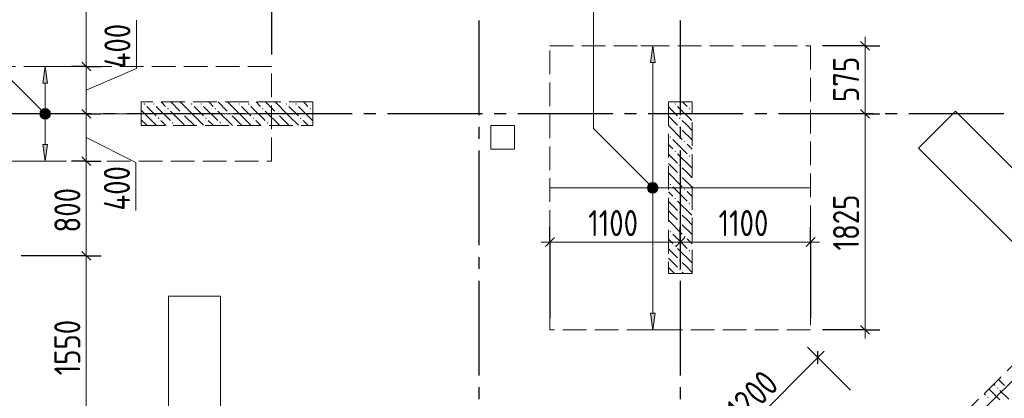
# Model space of a CAD drawing. Header units: millimetres. Extents: x 0 to 43617, y 0 to 59400.
# Tile 7 of 25: x 10749 to 19059, y 26726 to 29926. Entities that reach past the tile are written whole.
import ezdxf

# ---------------------------------------------------------------- set-up
doc = ezdxf.new("R2010")
doc.units = ezdxf.units.MM
doc.linetypes.add('______2', pattern=[270, 200, -70])
doc.linetypes.add('______5', pattern=[1100, 800, -100, 100, -100])
for name, color, linetype, lineweight in [('Standard', 7, 'Continuous', 25), ('ДОП Верх по У', 7, 'Continuous', 25), ('ЖБ Перекрытие верхний уровень', 7, 'Continuous', 35), ('ЖБ Пилон', 7, 'Continuous', 35), ('ЖБ Стена верхний уровень', 7, 'Continuous', 35), ('Оси', 40, '______5', 18), ('Позиционная метка номер позиции', 7, 'Continuous', 13), ('Примечания', 7, 'Continuous', 25)]:
    doc.layers.add(name, color=color, linetype=linetype, lineweight=lineweight)
doc.styles.add('GOST 2.304-81', font='txt')

msp = doc.modelspace()

# ---------------------------------------------------------------- hatches: boundary and pattern name
at = {"layer": 'ДОП Верх по У', "linetype": 'Continuous', "lineweight": 13, "transparency": 33554687}
for points in [[(16111.6, 29565), (16091.6, 29705), (16071.6, 29565)], [(10983.6, 29390), (10963.6, 29530), (10943.6, 29390)], [(10944.9, 29162.3), (10982.4, 29162.3), (10963.6, 29167.5)], [(10926.1, 29130), (11001.1, 29130), (10995.9, 29148.8)], [(10926.1, 29130), (10995.9, 29148.8), (10931.4, 29148.8)], [(10931.4, 29111.3), (11001.1, 29130), (10926.1, 29130)], [(10931.4, 29148.8), (10995.9, 29148.8), (10982.4, 29162.3)], [(10931.4, 29148.8), (10982.4, 29162.3), (10944.9, 29162.3)], [(10931.4, 29111.3), (10995.9, 29111.3), (11001.1, 29130)], [(10944.9, 29097.8), (10995.9, 29111.3), (10931.4, 29111.3)], [(10944.9, 29097.8), (10982.4, 29097.8), (10995.9, 29111.3)], [(10982.4, 29097.8), (10944.9, 29097.8), (10963.6, 29092.5)], [(16054.1, 28505), (16129.1, 28505), (16123.8, 28523.8)], [(16054.1, 28505), (16123.8, 28523.8), (16059.3, 28523.8)], [(16059.3, 28486.3), (16129.1, 28505), (16054.1, 28505)], [(16059.3, 28523.8), (16123.8, 28523.8), (16110.3, 28537.3)], [(16059.3, 28523.8), (16110.3, 28537.3), (16072.8, 28537.3)], [(16059.3, 28486.3), (16123.8, 28486.3), (16129.1, 28505)], [(16072.8, 28537.3), (16110.3, 28537.3), (16091.6, 28542.5)], [(16072.8, 28472.8), (16123.8, 28486.3), (16059.3, 28486.3)], [(16072.8, 28472.8), (16110.3, 28472.8), (16123.8, 28486.3)], [(16110.3, 28472.8), (16072.8, 28472.8), (16091.6, 28467.5)]]:
    msp.add_hatch(color=7, dxfattribs=at).paths.add_polyline_path(points)
for points in [[(10983.6, 28870), (10963.6, 28730), (10943.6, 28870)], [(16111.6, 27445), (16091.6, 27305), (16071.6, 27445)]]:
    msp.add_hatch(color=7, dxfattribs=at).paths.add_polyline_path(points, flags=16)
at = {"layer": 'ЖБ Пилон', "linetype": 'Continuous', "lineweight": 18, "transparency": 33554687}
for points in [[(11794.5, 29213.1), (11801, 29219.6), (11807.5, 29213.1), (11801, 29206.6)], [(11874.5, 29213.1), (11881, 29219.6), (11887.5, 29213.1), (11881, 29206.6)], [(11994.5, 29173.1), (12001, 29179.6), (12007.5, 29173.1), (12001, 29166.6)], [(12194.5, 29213.1), (12201, 29219.6), (12207.5, 29213.1), (12201, 29206.6)], [(12274.5, 29213.1), (12281, 29219.6), (12287.5, 29213.1), (12281, 29206.6)], [(12394.5, 29173.1), (12401, 29179.6), (12407.5, 29173.1), (12401, 29166.6)], [(12594.5, 29213.1), (12601, 29219.6), (12607.5, 29213.1), (12601, 29206.6)], [(12674.5, 29213.1), (12681, 29219.6), (12687.5, 29213.1), (12681, 29206.6)], [(12794.5, 29173.1), (12801, 29179.6), (12807.5, 29173.1), (12801, 29166.6)], [(12994.5, 29213.1), (13001, 29219.6), (13007.5, 29213.1), (13001, 29206.6)], [(13074.5, 29213.1), (13081, 29219.6), (13087.5, 29213.1), (13081, 29206.6)], [(13194.5, 29173.1), (13201, 29179.6), (13207.5, 29173.1), (13201, 29166.6)], [(16274.5, 29213.1), (16281, 29219.6), (16287.5, 29213.1), (16281, 29206.6)], [(16394.5, 29173.1), (16401, 29179.6), (16407.5, 29173.1), (16401, 29166.6)], [(11914.5, 29093.1), (11921, 29099.6), (11927.5, 29093.1), (11921, 29086.6)], [(12114.5, 29133.1), (12121, 29139.6), (12127.5, 29133.1), (12121, 29126.6)], [(12314.5, 29093.1), (12321, 29099.6), (12327.5, 29093.1), (12321, 29086.6)], [(12514.5, 29133.1), (12521, 29139.6), (12527.5, 29133.1), (12521, 29126.6)], [(12714.5, 29093.1), (12721, 29099.6), (12727.5, 29093.1), (12721, 29086.6)], [(12914.5, 29133.1), (12921, 29139.6), (12927.5, 29133.1), (12921, 29126.6)], [(13114.5, 29093.1), (13121, 29099.6), (13127.5, 29093.1), (13121, 29086.6)], [(16314.5, 29093.1), (16321, 29099.6), (16327.5, 29093.1), (16321, 29086.6)], [(12034.5, 29053.1), (12041, 29059.6), (12047.4, 29053.1), (12041, 29046.6)], [(12434.5, 29053.1), (12441, 29059.6), (12447.4, 29053.1), (12441, 29046.6)], [(12834.5, 29053.1), (12841, 29059.6), (12847.4, 29053.1), (12841, 29046.6)], [(16314.5, 29013.1), (16321, 29019.6), (16327.5, 29013.1), (16321, 29006.6)], [(16234.5, 28933.1), (16240.9, 28939.6), (16247.4, 28933.1), (16240.9, 28926.6)], [(16354.4, 28893.1), (16360.9, 28899.6), (16367.4, 28893.1), (16360.9, 28886.6)], [(16274.5, 28813.1), (16281, 28819.6), (16287.5, 28813.1), (16281, 28806.6)], [(16394.5, 28773.1), (16401, 28779.6), (16407.5, 28773.1), (16401, 28766.6)], [(16314.5, 28693.1), (16321, 28699.6), (16327.5, 28693.1), (16321, 28686.6)], [(16314.5, 28613.1), (16321, 28619.6), (16327.5, 28613.1), (16321, 28606.6)], [(16234.5, 28533.1), (16240.9, 28539.6), (16247.4, 28533.1), (16240.9, 28526.6)], [(16274.5, 28413.1), (16281, 28419.6), (16287.5, 28413.1), (16281, 28406.6)], [(16354.4, 28493.1), (16360.9, 28499.6), (16367.4, 28493.1), (16360.9, 28486.6)], [(16394.5, 28373.1), (16401, 28379.6), (16407.5, 28373.1), (16401, 28366.6)], [(16314.5, 28293.1), (16321, 28299.6), (16327.5, 28293.1), (16321, 28286.6)], [(16314.5, 28213.1), (16321, 28219.6), (16327.5, 28213.1), (16321, 28206.6)], [(16234.5, 28133.1), (16240.9, 28139.6), (16247.4, 28133.1), (16240.9, 28126.6)], [(16354.4, 28093.1), (16360.9, 28099.6), (16367.4, 28093.1), (16360.9, 28086.6)], [(16274.5, 28013.1), (16281, 28019.6), (16287.5, 28013.1), (16281, 28006.6)], [(16394.5, 27973.1), (16401, 27979.6), (16407.5, 27973.1), (16401, 27966.6)], [(16314.5, 27893.1), (16321, 27899.6), (16327.5, 27893.1), (16321, 27886.6)], [(16314.5, 27813.1), (16321, 27819.6), (16327.5, 27813.1), (16321, 27806.6)]]:
    msp.add_hatch(color=7, dxfattribs=at).paths.add_polyline_path(points, flags=16)
at = {"layer": 'ЖБ Стена верхний уровень', "linetype": 'Continuous', "lineweight": 18, "transparency": 33554687}
for points in [[(18994.5, 26813.1), (19001, 26819.6), (19007.5, 26813.1), (19001, 26806.6)], [(18914.5, 26733.1), (18921, 26739.6), (18927.4, 26733.1), (18921, 26726.6)]]:
    msp.add_hatch(color=7, dxfattribs=at).paths.add_polyline_path(points, flags=16)
at = {"layer": 'Позиционная метка номер позиции', "linetype": 'Continuous', "lineweight": 13, "transparency": 33554687}
for points in [[(10920.4, 29141.5), (10952.2, 29173.3), (10931.8, 29161.8)], [(10952.2, 29173.3), (10920.4, 29141.5), (10920.4, 29118.6)], [(10952.2, 29173.3), (10920.4, 29118.6), (10975.1, 29173.3)], [(10975.1, 29173.3), (10920.4, 29118.6), (10931.8, 29098.2)], [(10975.1, 29173.3), (10931.8, 29098.2), (10995.4, 29161.8)], [(10995.4, 29161.8), (10931.8, 29098.2), (10952.2, 29086.7)], [(10995.4, 29161.8), (10952.2, 29086.7), (11006.9, 29141.5)], [(11006.9, 29141.5), (10952.2, 29086.7), (10975.1, 29086.7)], [(11006.9, 29141.5), (10975.1, 29086.7), (11006.9, 29118.6)], [(11006.9, 29118.6), (10975.1, 29086.7), (10995.4, 29098.2)], [(16059.8, 28473.2), (16103, 28548.3), (16048.3, 28493.6)], [(16048.3, 28493.6), (16103, 28548.3), (16080.1, 28548.3)], [(16048.3, 28493.6), (16080.1, 28548.3), (16048.3, 28516.5)], [(16048.3, 28516.5), (16080.1, 28548.3), (16059.8, 28536.8)], [(16059.8, 28473.2), (16123.4, 28536.8), (16103, 28548.3)], [(16080.1, 28461.7), (16123.4, 28536.8), (16059.8, 28473.2)], [(16080.1, 28461.7), (16134.9, 28516.5), (16123.4, 28536.8)], [(16103, 28461.7), (16134.9, 28516.5), (16080.1, 28461.7)], [(16103, 28461.7), (16134.9, 28493.6), (16134.9, 28516.5)], [(16134.9, 28493.6), (16103, 28461.7), (16123.4, 28473.2)]]:
    msp.add_hatch(color=7, dxfattribs=at).paths.add_polyline_path(points)

# ---------------------------------------------------------------- linework, layer by layer
at = {"layer": 'Standard', "color": 7, "linetype": 'Continuous', "lineweight": 13, "transparency": 33554687}
for p, q in [((11311, 31837), (11311, 29530)), ((11734.1, 29514.4), (11734.1, 29921)), ((17883.4, 29705), (17883.4, 29780)), ((11311, 29530), (11311, 29130)), ((11311, 29330), (11734.1, 29514.4)), ((11311, 29130), (11311, 28730)), ((17883.4, 29130), (17883.4, 27305)), ((11311, 28930), (11729.5, 28719)), ((11311, 28730), (11311, 27930)), ((11729.5, 28719), (11729.5, 28312.4)), ((15224, 28046.6), (15149, 28046.6)), ((15224, 28046.6), (16324, 28046.6)), ((16324, 28046.6), (17424, 28046.6)), ((17424, 28046.6), (17499, 28046.6)), ((11311, 27930), (11311, 26380)), ((17883.4, 27305), (17883.4, 27230)), ((17485.7, 27070.3), (17538.8, 27123.3)), ((16637.2, 26221.8), (17485.7, 27070.3))]:
    msp.add_line(p, q, dxfattribs=at)
at = {"layer": 'Standard', "color": 251, "linetype": 'Continuous', "lineweight": -3, "true_color": 0x656565, "transparency": 33554687}
for p, q in [((12874, 30096.9), (12874, 29630)), ((17883.4, 29705), (17524, 29705)), ((17883.4, 29705), (17758.4, 29705)), ((17883.4, 29705), (18008.4, 29705)), ((11311, 29530), (11186, 29530)), ((11311, 29530), (11436, 29530)), ((11311, 29530), (11311, 29530)), ((11311, 29130), (11186, 29130)), ((11311, 29130), (11436, 29130)), ((17883.4, 29130), (17758.4, 29130)), ((17883.4, 29130), (18008.4, 29130)), ((17883.4, 29130), (17883.4, 29130)), ((11311, 28730), (11186, 28730)), ((11311, 28730), (11436, 28730)), ((11311, 28730), (11311, 28730)), ((15224, 28046.6), (15224, 28171.6)), ((16324, 28046.6), (16324, 28171.6)), ((17424, 28046.6), (17424, 28171.6)), ((15224, 28046.6), (15224, 27921.6)), ((15224, 28046.6), (15224, 27405)), ((16324, 28046.6), (16324, 27921.6)), ((16324, 28046.6), (16324, 28046.6)), ((17424, 28046.6), (17424, 27921.6)), ((17424, 28046.6), (17424, 27405)), ((11311, 27930), (11186, 27930)), ((11311, 27930), (11436, 27930)), ((17883.4, 27305), (17524, 27305)), ((17883.4, 27305), (17758.4, 27305)), ((17883.4, 27305), (18008.4, 27305)), ((17485.7, 27070.3), (17397.4, 27158.7)), ((17485.7, 27070.3), (17574.1, 26981.9)), ((17485.7, 27070.3), (17760.5, 26795.5))]:
    msp.add_line(p, q, dxfattribs=at)
at = {"layer": 'Standard', "color": 7, "linetype": 'Continuous', "lineweight": 25, "transparency": 33554687}
for p, q in [((17845.9, 29742.5), (17920.9, 29667.5)), ((11273.5, 29567.5), (11348.5, 29492.5)), ((11273.5, 29167.5), (11348.5, 29092.5)), ((17845.9, 29167.5), (17920.9, 29092.5)), ((11273.5, 28767.5), (11348.5, 28692.5)), ((15186.5, 28009.1), (15261.5, 28084.1)), ((16286.5, 28009.1), (16361.5, 28084.1)), ((17386.5, 28009.1), (17461.5, 28084.1)), ((11273.5, 27967.5), (11348.5, 27892.5)), ((17845.9, 27342.5), (17920.9, 27267.5)), ((17485.7, 27017.2), (17485.7, 27123.3))]:
    msp.add_line(p, q, dxfattribs=at)
at = {"layer": 'Standard', "color": 7, "linetype": 'Continuous', "lineweight": 13, "transparency": 33554687}
msp.add_lwpolyline([(17883.4, 29705), (17883.4, 29168.8), (17883.4, 29168.8), (17883.4, 29130)], dxfattribs=at)
at = {"layer": 'Standard', "color": 251, "linetype": 'Continuous', "lineweight": -3, "true_color": 0x656565, "transparency": 33554687}
for points in [[(11311, 29130), (11294, 29130), (11294, 29130), (11294, 29130), (11294, 29130), (11294, 29130), (11294, 29130), (11294, 29130), (11294, 29130), (11294, 29130), (11294, 29130), (11294, 29130), (11294, 29130), (11294, 29130), (11294, 29130), (10963.6, 29130)], [(11311, 27930), (11294, 27930), (11294, 27930), (11294, 27930), (11294, 27930), (11294, 27930), (11294, 27930), (11294, 27930), (11294, 27930), (11294, 27930), (11294, 27930), (11294, 27930), (11294, 27930), (10761, 27930)]]:
    msp.add_lwpolyline(points, dxfattribs=at)
at = {"layer": 'ДОП Верх по У', "color": 251, "linetype": 'Continuous', "lineweight": 13, "true_color": 0x494949, "transparency": 33554687}
for p, q in [((16091.6, 29705), (15991.6, 29705)), ((16091.6, 29705), (16071.6, 29565)), ((16111.6, 29565), (16091.6, 29705)), ((16091.6, 29705), (16191.6, 29705)), ((16091.6, 29705), (16091.6, 29705)), ((10963.6, 29530), (10863.6, 29530)), ((10963.6, 29530), (10943.6, 29390)), ((10983.6, 29390), (10963.6, 29530)), ((10963.6, 29530), (11063.6, 29530)), ((10963.6, 29530), (10963.6, 29530)), ((16071.6, 29565), (16111.6, 29565)), ((16091.6, 28535), (16091.6, 29565)), ((10943.6, 29390), (10983.6, 29390)), ((10963.6, 29160), (10963.6, 29390)), ((10926.1, 29130), (10926.1, 29130)), ((10963.6, 28870), (10963.6, 29100)), ((11001.1, 29130), (11001.1, 29130)), ((10963.6, 28730), (10943.6, 28870)), ((10943.6, 28870), (10983.6, 28870)), ((10983.6, 28870), (10963.6, 28730)), ((10963.6, 28730), (10863.6, 28730)), ((10963.6, 28730), (11063.6, 28730)), ((10963.6, 28730), (10963.6, 28730)), ((16054.1, 28505), (16054.1, 28505)), ((16129.1, 28505), (16129.1, 28505)), ((16091.6, 27445), (16091.6, 28475)), ((16091.6, 27305), (16071.6, 27445)), ((16071.6, 27445), (16111.6, 27445)), ((16111.6, 27445), (16091.6, 27305)), ((16091.6, 27305), (15991.6, 27305)), ((16091.6, 27305), (16191.6, 27305)), ((16091.6, 27305), (16091.6, 27305))]:
    msp.add_line(p, q, dxfattribs=at)
at = {"layer": 'ДОП Верх по У', "color": 7, "linetype": 'Continuous', "lineweight": 18, "transparency": 33554687}
for p, q in [((10680, 29130), (12868, 29130)), ((17418, 28505), (15230, 28505))]:
    msp.add_line(p, q, dxfattribs=at)
at = {"layer": 'ДОП Верх по У', "color": 251, "linetype": 'Continuous', "lineweight": 13, "true_color": 0x494949, "transparency": 33554687}
for centre in [(10963.6, 29130), (16091.6, 28505)]:
    msp.add_circle(centre, 37.5, dxfattribs=at)
at = {"layer": 'ЖБ Перекрытие верхний уровень', "color": 7, "linetype": 'Continuous', "lineweight": 18, "transparency": 33554687}
for p, q in [((18645.9, 29151.7), (18334.8, 28840.5)), ((19678.3, 28119.3), (18645.9, 29151.7)), ((14924, 29030), (14724, 29030)), ((14724, 29030), (14724, 28830)), ((14924, 28830), (14924, 29030)), ((18334.8, 28840.5), (19367.1, 27808.2)), ((14724, 28830), (14924, 28830)), ((12444, 27590), (12004, 27590)), ((12004, 27590), (12004, 26330)), ((12444, 26330), (12444, 27590))]:
    msp.add_line(p, q, dxfattribs=at)
at = {"layer": 'ЖБ Пилон', "color": 253, "linetype": '______2', "lineweight": 13, "true_color": 0xa0a0a0, "transparency": 33554687}
for p, q in [((13224, 29230), (11774, 29230)), ((11774, 29230), (11774, 29030)), ((13224, 29030), (13224, 29230)), ((16224, 29230), (16224, 27780)), ((16424, 29230), (16224, 29230)), ((16424, 27780), (16424, 29230)), ((11774, 29030), (13224, 29030)), ((16224, 27780), (16424, 27780))]:
    msp.add_line(p, q, dxfattribs=at)
at = {"layer": 'ЖБ Пилон', "color": 9, "linetype": 'Continuous', "lineweight": 18, "true_color": 0xc7c7c7, "transparency": 33554687}
for p, q in [((11821, 29193.1), (11901, 29113.1)), ((11901, 29193.1), (12021, 29073.1)), ((11944.1, 29230), (11981, 29193.1)), ((12024.1, 29230), (12101, 29153.1)), ((12221, 29113.1), (12104.1, 29230)), ((12221, 29193.1), (12301, 29113.1)), ((12301, 29193.1), (12421, 29073.1)), ((12344.1, 29230), (12381, 29193.1)), ((12424.1, 29230), (12501, 29153.1)), ((12621, 29113.1), (12504.1, 29230)), ((12621, 29193.1), (12701, 29113.1)), ((12701, 29193.1), (12821, 29073.1)), ((12744.1, 29230), (12781, 29193.1)), ((12824.1, 29230), (12901, 29153.1)), ((13021, 29113.1), (12904.1, 29230)), ((13021, 29193.1), (13101, 29113.1)), ((13101, 29193.1), (13221, 29073.1)), ((13144.1, 29230), (13181, 29193.1)), ((16224, 29190.1), (16301, 29113.1)), ((16301, 29193.1), (16421, 29073.1)), ((16344.1, 29230), (16381, 29193.1)), ((11821, 29113.1), (11774, 29160.1)), ((11821, 29113.1), (11901, 29033.1)), ((12141, 29033.1), (12021, 29153.1)), ((12141, 29113.1), (12221, 29033.1)), ((12221, 29113.1), (12301, 29033.1)), ((12541, 29033.1), (12421, 29153.1)), ((12541, 29113.1), (12621, 29033.1)), ((12621, 29113.1), (12701, 29033.1)), ((12941, 29033.1), (12821, 29153.1)), ((12941, 29113.1), (13021, 29033.1)), ((13021, 29113.1), (13101, 29033.1)), ((13224, 29150.1), (13221, 29153.1)), ((16224, 29110.1), (16301, 29033.1)), ((16424, 29150.1), (16421, 29153.1)), ((11774, 29080.1), (11821, 29033.1)), ((11821, 29033.1), (11824.1, 29030)), ((11981, 29033.1), (11941, 29073.1)), ((11984.1, 29030), (11981, 29033.1)), ((12060.9, 29033.1), (12064.1, 29030)), ((12141, 29033.1), (12144.1, 29030)), ((12221, 29033.1), (12224.1, 29030)), ((12381, 29033.1), (12341, 29073.1)), ((12384.1, 29030), (12381, 29033.1)), ((12460.9, 29033.1), (12464.1, 29030)), ((12541, 29033.1), (12544.1, 29030)), ((12621, 29033.1), (12624.1, 29030)), ((12781, 29033.1), (12741, 29073.1)), ((12784.1, 29030), (12781, 29033.1)), ((12860.9, 29033.1), (12864.1, 29030)), ((12941, 29033.1), (12944.1, 29030)), ((13021, 29033.1), (13024.1, 29030)), ((13181, 29033.1), (13141, 29073.1)), ((13184.1, 29030), (13181, 29033.1)), ((16224, 29030.1), (16340.9, 28913.1)), ((16381, 29033.1), (16340.9, 29073.1)), ((16421, 28993.1), (16381, 29033.1)), ((16340.9, 28993.1), (16424, 28910.1)), ((16260.9, 28833.1), (16224, 28870.1)), ((16260.9, 28913.1), (16381, 28793.1)), ((16381, 28873.1), (16424, 28830.1)), ((16224, 28790.1), (16301, 28713.1)), ((16301, 28793.1), (16421, 28673.1)), ((16424, 28750.1), (16421, 28753.1)), ((16224, 28710.1), (16301, 28633.1)), ((16381, 28633.1), (16340.9, 28673.1)), ((16224, 28630.1), (16340.9, 28513.1)), ((16340.9, 28593.1), (16424, 28510.1)), ((16421, 28593.1), (16381, 28633.1)), ((16260.9, 28513.1), (16381, 28393.1)), ((16260.9, 28433.1), (16224, 28470.1)), ((16381, 28473.1), (16424, 28430.1)), ((16224, 28390.1), (16301, 28313.1)), ((16301, 28393.1), (16421, 28273.1)), ((16424, 28350.1), (16421, 28353.1)), ((16224, 28310.1), (16301, 28233.1)), ((16381, 28233.1), (16340.9, 28273.1)), ((16224, 28230.1), (16340.9, 28113.1)), ((16340.9, 28193.1), (16424, 28110.1)), ((16421, 28193.1), (16381, 28233.1)), ((16260.9, 28113.1), (16381, 27993.1)), ((16260.9, 28033.1), (16224, 28070.1)), ((16381, 28073.1), (16424, 28030.1)), ((16224, 27990.1), (16301, 27913.1)), ((16301, 27993.1), (16421, 27873.1)), ((16424, 27950.1), (16421, 27953.1)), ((16224, 27910.1), (16301, 27833.1)), ((16381, 27833.1), (16340.9, 27873.1)), ((16224, 27830.1), (16274.1, 27780)), ((16340.9, 27793.1), (16354.1, 27780)), ((16421, 27793.1), (16381, 27833.1))]:
    msp.add_line(p, q, dxfattribs=at)
at = {"layer": 'ЖБ Стена верхний уровень', "color": 251, "linetype": '______2', "lineweight": 13, "true_color": 0x656565, "transparency": 33554687}
msp.add_line((23615.3, 31490.7), (17435.2, 25310.6), dxfattribs=at)
at = {"layer": 'ЖБ Стена верхний уровень', "color": 9, "linetype": 'Continuous', "lineweight": 18, "true_color": 0xc7c7c7, "transparency": 33554687}
for p, q in [((18969.4, 26844.7), (18981, 26833.1)), ((19021, 26873.1), (19009.4, 26884.7)), ((19060.9, 26833.1), (19021, 26873.1)), ((18889.4, 26764.7), (18901, 26753.1)), ((19021, 26713.1), (18929.4, 26804.7)), ((19021, 26793.1), (19096.6, 26717.4))]:
    msp.add_line(p, q, dxfattribs=at)
at = {"layer": 'Оси', "color": 8, "linetype": '______5', "lineweight": -3, "transparency": 33554687}
for p, q in [((14624, 57420), (14624, 7100)), ((16324, 57420), (16324, 7100)), ((9515.6, 17263.7), (28171.9, 35920)), ((22354, 29130), (3600, 29130))]:
    msp.add_line(p, q, dxfattribs=at)
at = {"layer": 'Позиционная метка номер позиции', "color": 7, "linetype": 'Continuous', "lineweight": 13, "transparency": 33554687}
for p, q in [((10931.8, 29161.8), (10931.8, 29161.8)), ((10931.8, 29098.2), (10931.8, 29098.2)), ((10995.4, 29161.8), (10995.4, 29161.8)), ((10995.4, 29098.2), (10995.4, 29098.2)), ((16059.8, 28536.8), (16059.8, 28536.8)), ((16123.4, 28536.8), (16123.4, 28536.8)), ((16059.8, 28473.2), (16059.8, 28473.2)), ((16123.4, 28473.2), (16123.4, 28473.2))]:
    msp.add_line(p, q, dxfattribs=at)
for points in [[(16091.6, 28505), (15591.6, 29005), (15591.6, 30800), (18091.6, 30800)], [(4920.5, 29870), (10223.6, 29870), (10963.6, 29130)]]:
    msp.add_lwpolyline(points, dxfattribs=at)
for centre in [(10963.6, 29130), (16091.6, 28505)]:
    msp.add_circle(centre, 45, dxfattribs=at)
at = {"layer": 'Примечания', "color": 7, "linetype": '______2', "lineweight": 18, "transparency": 33554687}
for p, q in [((15224, 29705), (17424, 29705)), ((15224, 27305), (15224, 29705)), ((17424, 29705), (17424, 27305)), ((12874, 29530), (10674, 29530)), ((12874, 28730), (12874, 29530)), ((10674, 28730), (12874, 28730)), ((17424, 27305), (15224, 27305))]:
    msp.add_line(p, q, dxfattribs=at)

# ---------------------------------------------------------------- texts
at = {"layer": 'Standard', "color": 7, "linetype": 'Continuous', "lineweight": 25, "transparency": 33554687, "char_height": 220, "attachment_point": 7, "style": 'GOST 2.304-81'}
for s, insert, width, rotation in [('400', (11684.1, 29514.4), 531.967, 90), ('575', (17833.4, 29229.9), 500.826, 90), ('400', (11679.5, 28312.4), 531.967, 90), ('800', (11261, 28126.7), 531.967, 90), ('1825', (17833.4, 27975.2), 610.165, 90), ('1550', (11261, 26920.4), 594.589, 90), ('1200', (16849.2, 26504.5), 625.73, 45)]:
    msp.add_mtext(s, dxfattribs=dict(at, insert=insert, width=width, rotation=rotation))
at = {"layer": 'Standard', "color": 7, "linetype": 'Continuous', "lineweight": 25, "transparency": 33554687, "char_height": 220, "width": 578.854, "attachment_point": 7, "style": 'GOST 2.304-81'}
for insert in [(15547.2, 28096.6), (16647.2, 28096.6)]:
    msp.add_mtext('1100', dxfattribs=dict(at, insert=insert))

doc.saveas('drawing.dxf')
